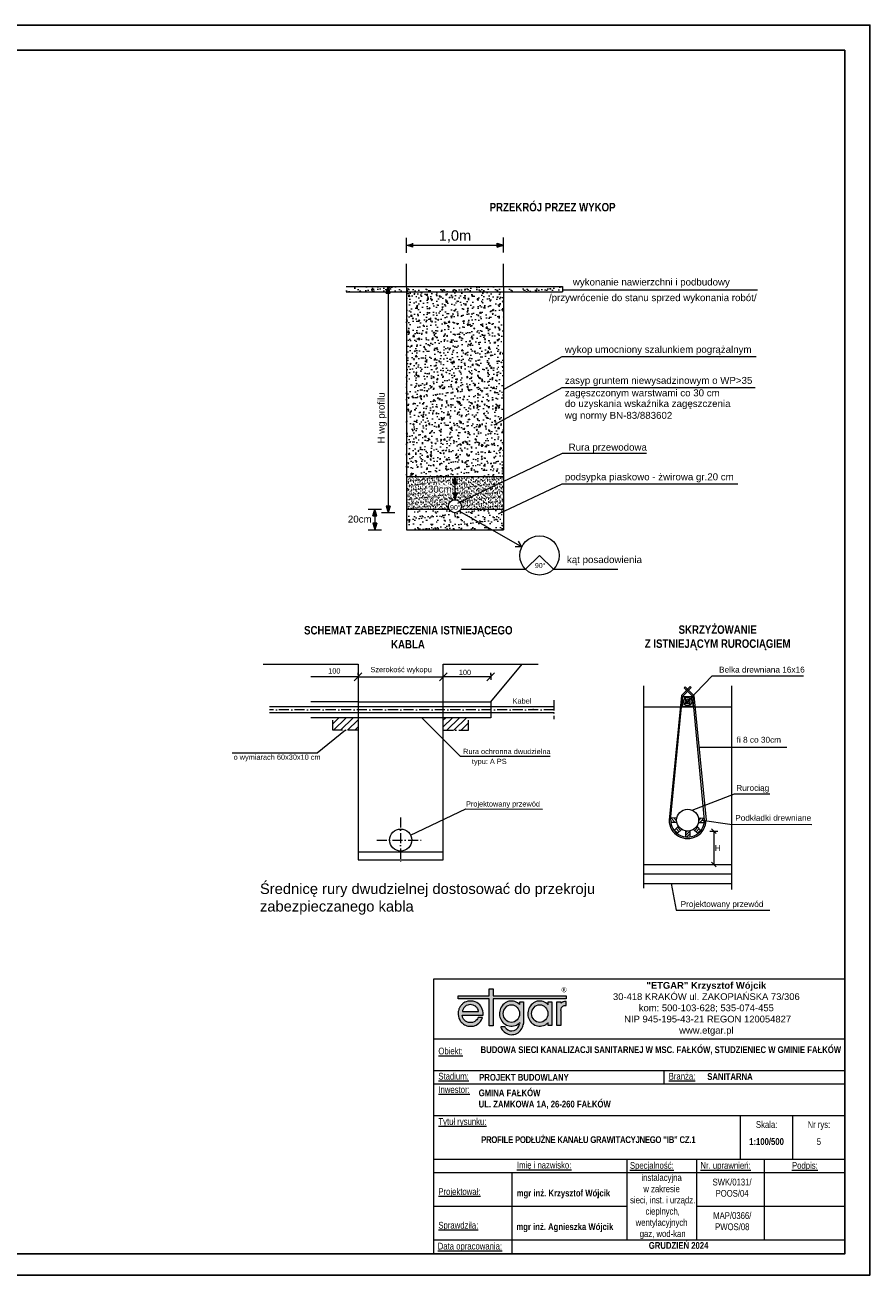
# Model space of a CAD drawing. Header units: metres. Extents: x -25 to 2175, y -3394 to -342.
# Tile 24 of 52: x 1975 to 2175, y -2411 to -2114. Entities that reach past the tile are written whole.
import ezdxf

# ---------------------------------------------------------------- set-up
doc = ezdxf.new("R2010")
doc.units = ezdxf.units.M
doc.header["$LTSCALE"] = 0.2
doc.linetypes.add('ACAD_ISO10W100', pattern=[18, 12, -3, 0, -3])
doc.layers.get('0').update_dxf_attribs({"color": 8, "linetype": 'CONTINUOUS'})
doc.layers.add('_00_Formatka', color=7, linetype='CONTINUOUS', lineweight=20)
for name, color, linetype in [('CIENKA', 1, 'CONTINUOUS'), ('GRUBA', 1, 'CONTINUOUS'), ('linia pomocnicze', 255, 'CONTINUOUS'), ('Linie_tabeli', 7, 'CONTINUOUS'), ('oś', 7, 'CONTINUOUS'), ('SZRAF', 9, 'CONTINUOUS'), ('warstwa_nr_0', 8, 'CONTINUOUS'), ('WYMIAR', 4, 'CONTINUOUS')]:
    doc.layers.add(name, color=color, linetype=linetype)
doc.styles.add('Arial', font='arial.ttf')
doc.styles.add('Arial Narrow', font='ARIALN.TTF', dxfattribs={"height": 3.5})
doc.styles.add('OPISOWY', font='txt.shx')
doc.styles.get("Standard").update_dxf_attribs({"font": 'simplex.shx'})
doc.styles.add('TABELA', font='romans.shx', dxfattribs={"height": 2})
pattern_1 = [(45, (1911.9227, -2429.8244), (-0.841899, 0.841899), [])]

# ---------------------------------------------------------------- blocks, each defined once
blk = doc.blocks.new('_Oblique')
at = {"color": 0, "lineweight": -2}
blk.add_line((-0.5, -0.5), (0.5, 0.5), dxfattribs=at)
blk = doc.blocks.new('A$C24AC0CAE')
for color, points in [(3, [(25.67, 9.23), (8.35, 9.23), (8.35, 10.93), (7.36, 10.93), (7.36, 9.23), (0, 9.23), (0, 8.48), (7.36, 8.48), (7.36, 2.1), (8.35, 2.1), (8.35, 8.48), (25.67, 8.48)]), (256, [(25.37, 6.95), (25.67, 6.95), (25.67, 7.92), (25.25, 7.92), (25.03, 7.84), (24.89, 7.78), (24.78, 7.71), (24.68, 7.65), (24.6, 7.6), (24.52, 7.53), (24.45, 7.47), (24.39, 7.47), (24.39, 7.84), (23.5, 7.84), (23.5, 2.15), (24.39, 2.15), (24.39, 5.74), (24.47, 6.12), (24.61, 6.45), (24.73, 6.64), (24.82, 6.71), (24.92, 6.78), (25.06, 6.84), (25.24, 6.91)])]:
    blk.add_hatch(color=color).paths.add_polyline_path(points)
h = blk.add_hatch(color=256)
h.paths.add_polyline_path([(4.95, 2.74), (5.13, 2.92), (5.32, 3.17), (5.56, 3.54), (5.71, 3.84), (5.78, 4.06), (4.79, 4.06), (4.63, 3.8), (4.45, 3.55), (4.26, 3.37), (4.01, 3.17), (3.83, 3.06), (3.45, 2.93), (3.05, 2.88), (2.5, 2.93), (2.27, 3), (1.96, 3.12), (1.78, 3.24), (1.52, 3.48), (1.34, 3.68), (1.22, 3.87), (1.17, 3.99), (1.1, 4.18), (1.04, 4.43), (1.01, 4.65), (5.96, 4.65), (5.95, 5.18), (5.87, 5.64), (5.75, 6.08), (5.57, 6.46), (5.4, 6.75), (5.17, 7.07), (4.8, 7.43), (4.48, 7.64), (4.09, 7.83), (3.87, 7.9), (3.58, 7.97), (3.09, 8), (2.75, 8), (2.3, 7.95), (1.94, 7.84), (1.64, 7.71), (1.4, 7.59), (1.22, 7.46), (1.09, 7.34), (0.97, 7.21), (0.84, 7.09), (0.73, 6.97), (0.66, 6.89), (0.53, 6.72), (0.41, 6.54), (0.34, 6.41), (0.27, 6.25), (0.22, 6.15), (0.17, 5.98), (0.09, 5.7), (0.06, 5.51), (0.03, 5.2), (0.02, 4.85), (0.09, 4.36), (0.18, 3.99), (0.28, 3.73), (0.4, 3.52), (0.53, 3.3), (0.66, 3.14), (0.78, 2.99), (0.97, 2.79), (1.28, 2.53), (1.53, 2.36), (1.81, 2.23), (2.07, 2.12), (2.31, 2.05), (2.69, 1.99), (3, 1.99), (3.3, 1.99), (3.67, 2.05), (3.89, 2.11), (4.05, 2.18), (4.32, 2.3), (4.63, 2.49)])
h.paths.add_polyline_path([(1.06, 5.48), (1.1, 5.75), (1.16, 5.93), (1.28, 6.22), (1.41, 6.4), (1.53, 6.53), (1.65, 6.65), (1.78, 6.77), (1.96, 6.9), (2.3, 7.02), (2.58, 7.09), (2.92, 7.14), (3.24, 7.09), (3.57, 7.03), (3.74, 6.96), (3.93, 6.89), (4.13, 6.76), (4.25, 6.65), (4.38, 6.54), (4.51, 6.4), (4.63, 6.19), (4.75, 5.95), (4.81, 5.78), (4.87, 5.63), (4.88, 5.48)], flags=16)
h = blk.add_hatch(color=256)
edge = h.paths.add_edge_path()
edge.add_line((15.56, 7.84), (14.67, 7.84))
edge.add_line((14.67, 7.84), (14.67, 7.15))
edge.add_spline(control_points=[(14.67, 7.15), (14.6, 7.22), (14.52, 7.29), (14.08, 7.66), (13.64, 7.87), (13.02, 7.99), (12.85, 8), (12.69, 8), (12.4, 8), (12.12, 7.96), (11.41, 7.73), (11, 7.46), (10.35, 6.78), (10.11, 6.36), (9.84, 5.45), (9.81, 4.96), (9.97, 4.03), (10.15, 3.58), (10.7, 2.81), (11.07, 2.5), (11.91, 2.08), (12.39, 1.99), (13.33, 2.05), (13.79, 2.2), (14.36, 2.58), (14.52, 2.71), (14.67, 2.87)], knot_values=[5.520049, 5.520049, 5.520049, 5.520049, 5.626987, 5.626987, 6.112202, 6.112202, 6.283185, 6.283185, 6.283185, 6.572803, 6.572803, 7.058019, 7.058019, 7.543234, 7.543234, 8.028449, 8.028449, 8.513665, 8.513665, 8.99888, 8.99888, 9.484095, 9.484095, 9.969311, 9.969311, 10.188021, 10.188021, 10.188021, 10.188021], degree=3, periodic=0)
edge.add_line((14.68, 2.87), (14.63, 2.59))
edge.add_ellipse((12.73, 2.97), major_axis=(0, 2.09), ratio=0.923674, start_angle=136.5689, end_angle=259.5379, ccw=False)
edge.add_line((11.41, 1.46), (11.27, 1.63))
edge.add_line((11.27, 1.63), (11.2, 1.79))
edge.add_line((11.2, 1.79), (11.17, 1.87))
edge.add_line((11.17, 1.87), (10.15, 1.87))
edge.add_line((10.15, 1.87), (10.2, 1.67))
edge.add_spline(control_points=[(10.2, 1.67), (10.29, 1.49), (10.39, 1.32), (10.78, 0.78), (11.15, 0.47), (11.99, 0.06), (12.47, -0.03), (13.4, 0.04), (13.86, 0.2), (14.64, 0.73), (14.96, 1.09), (15.32, 1.77), (15.42, 2.05), (15.48, 2.35)], knot_values=[2.033718, 2.033718, 2.033718, 2.033718, 2.238106, 2.238106, 2.725025, 2.725025, 3.211944, 3.211944, 3.698864, 3.698864, 4.185783, 4.185783, 4.49503, 4.49503, 4.49503, 4.49503], degree=3, periodic=0)
edge.add_line((15.48, 2.35), (15.56, 2.85))
edge.add_line((15.56, 2.85), (15.56, 7.84))
edge = h.paths.add_edge_path(flags=16)
edge.add_ellipse((12.69, 5.01), major_axis=(0, 2.09), ratio=0.923674, start_angle=0, end_angle=360)
h = blk.add_hatch(color=256)
edge = h.paths.add_edge_path()
edge.add_line((22.3, 7.84), (21.41, 7.84))
edge.add_line((21.41, 7.84), (21.41, 7.13))
edge.add_spline(control_points=[(21.41, 7.13), (21.33, 7.21), (21.25, 7.29), (20.81, 7.66), (20.37, 7.87), (19.74, 7.99), (19.58, 8), (19.41, 8)], knot_values=[5.512455, 5.512455, 5.512455, 5.512455, 5.626987, 5.626987, 6.112202, 6.112202, 6.283185, 6.283185, 6.283185, 6.283185], degree=3, periodic=0)
edge.add_spline(control_points=[(19.41, 8), (19.13, 8), (18.85, 7.96), (18.13, 7.73), (17.72, 7.46), (17.08, 6.78), (16.84, 6.36), (16.57, 5.45), (16.54, 4.96), (16.69, 4.03), (16.87, 3.58), (17.42, 2.81), (17.79, 2.5), (18.64, 2.08), (19.11, 1.99), (20.05, 2.05), (20.51, 2.2), (21.09, 2.58), (21.26, 2.72), (21.41, 2.88)], knot_values=[6.283185, 6.283185, 6.283185, 6.283185, 6.572803, 6.572803, 7.058019, 7.058019, 7.543234, 7.543234, 8.028449, 8.028449, 8.513665, 8.513665, 8.99888, 8.99888, 9.484095, 9.484095, 9.969311, 9.969311, 10.195609, 10.195609, 10.195609, 10.195609], degree=3, periodic=0)
edge.add_line((21.41, 2.88), (21.41, 2.15))
edge.add_line((21.41, 2.15), (22.3, 2.15))
edge.add_line((22.3, 2.15), (22.3, 7.84))
edge = h.paths.add_edge_path(flags=16)
edge.add_ellipse((19.41, 5.01), major_axis=(0, 2.09), ratio=0.923674, start_angle=0, end_angle=360)
at = {"color": 3}
for points in [[(7.36, 8.48), (0, 8.48), (0, 9.23), (7.36, 9.23)], [(7.36, 9.23), (7.36, 10.93), (8.35, 10.93), (8.35, 9.23)], [(8.35, 9.23), (25.67, 9.23), (25.67, 8.48), (8.35, 8.48)], [(8.35, 8.48), (8.35, 2.1), (7.36, 2.1), (7.36, 8.48)]]:
    blk.add_lwpolyline(points, dxfattribs=at)
for points in [[(1.01, 4.65), (5.96, 4.65), (5.95, 5.18), (5.87, 5.64), (5.75, 6.08), (5.57, 6.46), (5.4, 6.75), (5.17, 7.07), (4.8, 7.43), (4.48, 7.64), (4.09, 7.83), (3.87, 7.9), (3.58, 7.97), (3.09, 8), (2.75, 8), (2.3, 7.95), (1.94, 7.84), (1.64, 7.71), (1.4, 7.59), (1.22, 7.46), (1.09, 7.34), (0.97, 7.21), (0.84, 7.09), (0.73, 6.97), (0.66, 6.89), (0.53, 6.72), (0.41, 6.54), (0.34, 6.41), (0.27, 6.25), (0.22, 6.15), (0.17, 5.98), (0.09, 5.7), (0.06, 5.51), (0.03, 5.2), (0.02, 4.85), (0.09, 4.36), (0.18, 3.99), (0.28, 3.73), (0.4, 3.52), (0.53, 3.3), (0.66, 3.14), (0.78, 2.99), (0.97, 2.79), (1.28, 2.53), (1.53, 2.36), (1.81, 2.23), (2.07, 2.12), (2.31, 2.05), (2.69, 1.99), (3, 1.99), (3.3, 1.99), (3.67, 2.05), (3.89, 2.11), (4.05, 2.18), (4.32, 2.3), (4.63, 2.49), (4.95, 2.74), (5.13, 2.92), (5.32, 3.17), (5.56, 3.54), (5.71, 3.84), (5.78, 4.06), (4.79, 4.06), (4.63, 3.8), (4.45, 3.55), (4.26, 3.37), (4.01, 3.17), (3.83, 3.06), (3.45, 2.93), (3.05, 2.88), (2.5, 2.93), (2.27, 3), (1.96, 3.12), (1.78, 3.24), (1.52, 3.48), (1.34, 3.68), (1.22, 3.87), (1.17, 3.99), (1.1, 4.18), (1.04, 4.43)], [(1.06, 5.48), (4.88, 5.48), (4.87, 5.63), (4.81, 5.78), (4.75, 5.95), (4.63, 6.19), (4.51, 6.4), (4.38, 6.54), (4.25, 6.65), (4.13, 6.76), (3.93, 6.89), (3.74, 6.96), (3.57, 7.03), (3.24, 7.09), (2.92, 7.14), (2.58, 7.09), (2.3, 7.02), (1.96, 6.9), (1.78, 6.77), (1.65, 6.65), (1.53, 6.53), (1.41, 6.4), (1.28, 6.22), (1.16, 5.93), (1.1, 5.75)]]:
    blk.add_lwpolyline(points, close=True)
for points in [[(14.67, 7.15), (14.67, 7.84), (15.56, 7.84), (15.56, 2.85)], [(21.41, 7.13), (21.41, 7.84), (22.3, 7.84), (22.3, 2.15), (21.41, 2.15), (21.41, 2.88)], [(24.39, 5.74), (24.39, 2.15), (23.5, 2.15), (23.5, 7.84), (24.39, 7.84), (24.39, 7.47)], [(24.39, 5.74), (24.47, 6.12), (24.61, 6.45), (24.73, 6.64), (24.82, 6.71), (24.92, 6.78), (25.06, 6.84), (25.24, 6.91), (25.37, 6.95), (25.67, 6.95), (25.67, 7.92), (25.25, 7.92), (25.03, 7.84), (24.89, 7.78), (24.78, 7.71), (24.68, 7.65), (24.6, 7.6), (24.52, 7.53), (24.45, 7.47), (24.39, 7.47)], [(11.41, 1.46), (11.27, 1.63), (11.2, 1.79), (11.17, 1.87), (10.15, 1.87), (10.2, 1.67)], [(14.67, 2.85), (14.63, 2.59)], [(14.67, 2.85), (14.67, 2.87)], [(15.56, 2.85), (15.48, 2.35)]]:
    blk.add_lwpolyline(points)
for centre in [(12.69, 5.01), (19.41, 5.01)]:
    blk.add_ellipse(centre, major_axis=(0, 2.09), ratio=0.923674)
blk.add_ellipse((12.73, 2.97), major_axis=(0, 2.09), ratio=0.923674, start_param=2.383576, end_param=4.529791)
for points, knots in [([(14.67, 7.15), (14.6, 7.22), (14.52, 7.29), (14.08, 7.66), (13.64, 7.87), (13.02, 7.99), (12.85, 8), (12.69, 8), (12.4, 8), (12.12, 7.96), (11.41, 7.73), (11, 7.46), (10.35, 6.78), (10.11, 6.36), (9.84, 5.45), (9.81, 4.96), (9.97, 4.03), (10.15, 3.58), (10.7, 2.81), (11.07, 2.5), (11.91, 2.08), (12.39, 1.99), (13.33, 2.05), (13.79, 2.2), (14.36, 2.58), (14.52, 2.71), (14.67, 2.87)], [5.520049, 5.520049, 5.520049, 5.520049, 5.626987, 5.626987, 6.112202, 6.112202, 6.283185, 6.283185, 6.283185, 6.572803, 6.572803, 7.058019, 7.058019, 7.543234, 7.543234, 8.028449, 8.028449, 8.513665, 8.513665, 8.99888, 8.99888, 9.484095, 9.484095, 9.969311, 9.969311, 10.188021, 10.188021, 10.188021, 10.188021]), ([(21.41, 7.13), (21.33, 7.21), (21.25, 7.29), (20.81, 7.66), (20.37, 7.87), (19.74, 7.99), (19.58, 8), (19.41, 8), (19.13, 8), (18.85, 7.96), (18.13, 7.73), (17.72, 7.46), (17.08, 6.78), (16.84, 6.36), (16.57, 5.45), (16.54, 4.96), (16.69, 4.03), (16.87, 3.58), (17.42, 2.81), (17.79, 2.5), (18.64, 2.08), (19.11, 1.99), (20.05, 2.05), (20.51, 2.2), (21.09, 2.58), (21.26, 2.72), (21.41, 2.88)], [5.512455, 5.512455, 5.512455, 5.512455, 5.626987, 5.626987, 6.112202, 6.112202, 6.283185, 6.283185, 6.283185, 6.572803, 6.572803, 7.058019, 7.058019, 7.543234, 7.543234, 8.028449, 8.028449, 8.513665, 8.513665, 8.99888, 8.99888, 9.484095, 9.484095, 9.969311, 9.969311, 10.195609, 10.195609, 10.195609, 10.195609]), ([(10.2, 1.67), (10.29, 1.49), (10.39, 1.32), (10.78, 0.78), (11.15, 0.47), (11.99, 0.06), (12.47, -0.03), (13.4, 0.04), (13.86, 0.2), (14.64, 0.73), (14.96, 1.09), (15.36, 1.85), (15.48, 2.23), (15.53, 2.63)], [2.033718, 2.033718, 2.033718, 2.033718, 2.238106, 2.238106, 2.725025, 2.725025, 3.211944, 3.211944, 3.698864, 3.698864, 4.185783, 4.185783, 4.593309, 4.593309, 4.593309, 4.593309])]:
    blk.add_open_spline(points, degree=3, knots=knots)

msp = doc.modelspace()

# ---------------------------------------------------------------- hatches: boundary and pattern name
at = {"lineweight": 18}
h = msp.add_hatch(dxfattribs=at)
h.set_pattern_fill('AR-CONC', color=0, scale=0.0165, style=0)
h.set_pattern_definition([(50, (2321.1418, -2979.196), (3.006047, -0.262995), [0.314325, -3.457575]), (355, (2321.1418, -2979.196), (-0.581507, 3.152435), [0.25146, -2.76606]), (100.451, (2321.3923, -2979.2178), (2.424551, 2.889425), [0.267135, -2.938485]), (46.1842, (2321.142, -2978.3577), (4.472804, -0.693698), [0.471487, -5.186362]), (96.6356, (2321.5146, -2978.4155), (3.91717, 4.082522), [0.400702, -4.407727]), (351.184, (2321.142, -2978.3577), (3.917176, 4.082514), [0.37719, -4.14909]), (21, (2321.561, -2978.5672), (2.5016455, -1.687381), [0.314325, -3.457575]), (326, (2321.561, -2978.5672), (1.019733, 3.039101), [0.25146, -2.76606]), (71.4514, (2321.7694, -2978.7078), (3.521372, 1.351727), [0.267135, -2.938485]), (37.5, (2321.1418, -2979.1959), (0.050962, 1.3951581), [0, -2.732532, 0, -2.80797, 0, -2.7765375]), (7.5, (2321.1418, -2979.1959), (1.1025244, 1.6529795), [0, -1.600962, 0, -2.669667, 0, -1.0582275]), (327.5, (2320.2072, -2979.1959), (2.2372448, -0.0945243), [0, -1.04775, 0, -3.26898, 0, -4.337685]), (317.5, (2319.7881, -2979.1959), (2.4441315, 0.419537), [0, -1.362075, 0, -2.170938, 0, -3.080385])])
h.paths.add_polyline_path([(2088.29, -2177.89), (2065.19, -2177.89), (2065.19, -2221.8), (2088.29, -2221.8)])
at = {"layer": 'CIENKA', "lineweight": 18}
for points in [[(2066.76, -2167.26), (2066.76, -2166.33), (2065.19, -2166.8)], [(2088.29, -2166.8), (2086.73, -2166.33), (2086.73, -2167.26)], [(2060.4, -2178.22), (2061.33, -2178.22), (2060.86, -2176.66)], [(2076.28, -2223.36), (2077.21, -2223.36), (2076.74, -2221.8)], [(2077.21, -2225.72), (2076.28, -2225.72), (2076.74, -2227.29)], [(2057.26, -2231.13), (2058.2, -2231.13), (2057.73, -2229.57)], [(2061.33, -2228.8), (2060.4, -2228.8), (2060.86, -2230.36)], [(2058.2, -2232.84), (2057.26, -2232.84), (2057.73, -2234.41)]]:
    msp.add_hatch(color=0, dxfattribs=at).paths.add_polyline_path(points)
h = msp.add_hatch(dxfattribs=at)
h.set_pattern_fill('AR-SAND', color=0, scale=0.04125, style=0)
h.set_pattern_definition([(37.5, (10931.226, 12907.461), (-0.06600129, 2.0188296), [0, -1.59258, 0, -1.781175, 0, -1.70259375]), (7.5, (10931.226, 12907.461), (1.85428354, 2.95690354), [0, -0.859155, 0, -1.4354175, 0, -0.55006875]), (327.5, (10929.9373, 12907.461), (3.26284353, 0.00592839), [0, -0.523875, 0, -1.88595, 0, -2.4622125]), (317.5, (10929.9373, 12907.461), (3.14967037, 0.91958346), [0, -0.2619375, 0, -1.236345, 0, -1.4144625])])
h.paths.add_polyline_path([(2065.19, -2177.89), (2065.19, -2176.66), (2050.87, -2176.66), (2050.87, -2177.89)])
h.paths.add_polyline_path([(2088.29, -2177.89), (2088.29, -2176.66), (2065.19, -2176.66), (2065.19, -2177.89)])
h = msp.add_hatch(dxfattribs=at)
h.set_pattern_fill('AR-SAND', color=0, scale=0.04125, style=0)
h.set_pattern_definition([(37.5, (10888.7986, 12907.461), (-0.06600129, 2.0188296), [0, -1.59258, 0, -1.781175, 0, -1.70259375]), (7.5, (10888.7986, 12907.461), (1.85428354, 2.95690354), [0, -0.859155, 0, -1.4354175, 0, -0.55006875]), (327.5, (10887.5099, 12907.461), (3.26284353, 0.00592839), [0, -0.523875, 0, -1.88595, 0, -2.4622125]), (317.5, (10887.51, 12907.461), (3.14967037, 0.91958346), [0, -0.2619375, 0, -1.236345, 0, -1.4144625])])
h.paths.add_polyline_path([(2088.29, -2176.66), (2088.29, -2177.89), (2102.29, -2177.89), (2102.29, -2176.66)])
at = {"layer": 'oś', "linetype": 'ACAD_ISO10W100', "lineweight": 18}
h = msp.add_hatch(dxfattribs=at)
h.set_pattern_fill('ANSI31', color=256, scale=0.375, style=0)
h.set_pattern_definition(pattern_1)
h.paths.add_polyline_path([(2053.72, -2282.08), (2053.72, -2279.08), (2047.72, -2279.08), (2047.72, -2282.08)])
h = msp.add_hatch(dxfattribs=at)
h.set_pattern_fill('ANSI31', color=256, scale=0.375, style=0)
h.set_pattern_definition(pattern_1)
h.paths.add_polyline_path([(2079.97, -2279.08), (2073.97, -2279.08), (2073.97, -2282.08), (2079.97, -2282.08)])
at = {"layer": 'SZRAF', "lineweight": 18}
h = msp.add_hatch(dxfattribs=at)
h.set_pattern_fill('AR-SAND', color=0, scale=0.0165, style=0)
h.set_pattern_definition([(37.5, (2321.1418, -2979.1959), (-0.0264005, 0.80753184), [0, -0.637032, 0, -0.71247, 0, -0.6810375]), (7.5, (2321.1418, -2979.1959), (0.7417134, 1.1827614), [0, -0.343662, 0, -0.574167, 0, -0.2200275]), (327.5, (2320.6263, -2979.1959), (1.3051374, 0.00237135), [0, -0.20955, 0, -0.75438, 0, -0.984885]), (317.5, (2320.6263, -2979.1959), (1.2598681, 0.3678334), [0, -0.104775, 0, -0.494538, 0, -0.565785])])
h.paths.add_polyline_path([(2088.29, -2221.8), (2076.74, -2221.8), (2077.21, -2223.36), (2076.74, -2223.36), (2076.74, -2225.72), (2077.21, -2225.72), (2076.74, -2227.29, -0.414214), (2078.3, -2228.84, -0.12263), (2078.12, -2229.57), (2088.29, -2229.57)])
h.paths.add_polyline_path([(2076.74, -2223.36), (2076.28, -2223.36), (2076.74, -2221.8), (2075.17, -2221.8), (2065.19, -2221.8), (2065.19, -2229.57), (2075.37, -2229.57, -0.12263), (2075.19, -2228.84, -0.414214), (2076.74, -2227.29), (2076.28, -2225.72), (2076.74, -2225.72)])
h.paths.add_polyline_path([(2069.91, -2226.01), (2075.76, -2226.01), (2075.76, -2223.54), (2069.91, -2223.54)], flags=24)
h = msp.add_hatch(dxfattribs=at)
h.set_pattern_fill('AR-SAND', color=0, scale=0.04125, style=0)
h.set_pattern_definition([(37.5, (10935.9715, 12890.2816), (-0.06600129, 2.0188296), [0, -1.59258, 0, -1.781175, 0, -1.70259375]), (7.5, (10935.9715, 12890.2816), (1.85428354, 2.95690354), [0, -0.859155, 0, -1.4354175, 0, -0.55006875]), (327.5, (10934.6828, 12890.2816), (3.26284353, 0.00592839), [0, -0.523875, 0, -1.88595, 0, -2.4622125]), (317.5, (10934.6828, 12890.2816), (3.14967037, 0.91958346), [0, -0.2619375, 0, -1.236345, 0, -1.4144625])])
h.paths.add_polyline_path([(2078.12, -2229.57, -0.601276), (2075.37, -2229.57), (2065.19, -2229.57), (2065.19, -2234.41), (2088.29, -2234.41), (2088.29, -2229.57)])

# ---------------------------------------------------------------- linework, layer by layer
at = {"lineweight": 18}
for p, q in [((2077.79, -2229.99), (2092.62, -2238.5)), ((2092.62, -2238.5), (2091.03, -2238.49)), ((2092.62, -2238.5), (2091.81, -2237.13)), ((2096.82, -2240.53), (2093.52, -2243.83)), ((2096.82, -2240.53), (2100.12, -2243.83)), ((2053.72, -2268.92), (2053.72, -2268.45)), ((2073.97, -2266.33), (2096.47, -2266.33)), ((2073.97, -2268.92), (2073.97, -2268.45)), ((2073.97, -2268.92), (2073.97, -2268.45)), ((2085.22, -2275.33), (2092.72, -2266.33)), ((2085.22, -2268.92), (2085.22, -2268.45)), ((2085.22, -2268.7), (2085.22, -2270.07)), ((2053.72, -2269.39), (2042.47, -2269.39)), ((2053.72, -2269.39), (2073.97, -2269.39)), ((2085.22, -2269.39), (2073.97, -2269.39)), ((2121.48, -2271.55), (2121.48, -2319.57)), ((2142.48, -2319.93), (2142.48, -2271.55)), ((2032.72, -2276.45), (2100.22, -2276.45)), ((2100.22, -2277.95), (2032.72, -2277.95)), ((2053.72, -2275.33), (2042.47, -2275.33)), ((2053.72, -2275.33), (2073.97, -2275.33)), ((2073.97, -2275.33), (2085.22, -2275.33)), ((2085.22, -2275.33), (2085.22, -2279.08)), ((2121.48, -2276.48), (2142.48, -2276.48)), ((2085.22, -2279.08), (2042.47, -2279.08)), ((2127.98, -2303.65), (2128.29, -2303.96)), ((2129.43, -2302.92), (2128, -2302.91)), ((2128, -2302.91), (2129.06, -2303.96)), ((2129.43, -2303.97), (2128, -2303.96)), ((2128.72, -2302.91), (2129.35, -2303.55)), ((2134.52, -2302.92), (2135.95, -2302.91)), ((2134.52, -2303.97), (2135.95, -2303.96)), ((2135.24, -2302.91), (2134.6, -2303.55)), ((2135.95, -2302.91), (2134.89, -2303.96)), ((2135.97, -2303.65), (2135.66, -2303.96)), ((2129.8, -2304.87), (2128.8, -2305.87)), ((2128.89, -2305.78), (2129.63, -2306.52)), ((2129.23, -2305.44), (2129.97, -2306.19)), ((2130.54, -2305.61), (2129.53, -2306.63)), ((2129.55, -2305.12), (2130.29, -2305.86)), ((2131.45, -2305.97), (2131.45, -2307.41)), ((2131.45, -2305.97), (2131.45, -2307.41)), ((2132.5, -2306.01), (2131.45, -2307.07)), ((2131.85, -2306.05), (2131.45, -2306.45)), ((2132.5, -2306.66), (2131.71, -2307.45)), ((2132.5, -2305.97), (2132.5, -2307.41)), ((2132.5, -2305.97), (2132.5, -2307.41)), ((2133.41, -2305.61), (2134.42, -2306.63)), ((2134.4, -2305.12), (2133.66, -2305.86)), ((2134.72, -2305.44), (2133.98, -2306.19)), ((2134.15, -2304.87), (2135.15, -2305.87)), ((2135.06, -2305.78), (2134.32, -2306.52)), ((2137.27, -2306.06), (2139.12, -2306.06)), ((2137.65, -2305.52), (2138.73, -2306.61)), ((2138.2, -2306.06), (2138.2, -2313.93)), ((2053.72, -2310.95), (2073.97, -2310.95)), ((2137.66, -2313.4), (2138.75, -2314.48)), ((2121.48, -2313.93), (2142.48, -2313.93)), ((2121.48, -2316.21), (2142.48, -2316.21)), ((2121.48, -2318.48), (2142.48, -2318.48))]:
    msp.add_line(p, q, dxfattribs=at)
at = {"linetype": 'ACAD_ISO10W100', "lineweight": 18}
for p, q in [((2047.72, -2282.08), (2047.72, -2279.08)), ((2079.97, -2282.08), (2079.97, -2279.08)), ((2053.72, -2282.08), (2047.72, -2282.08)), ((2073.97, -2282.08), (2079.97, -2282.08))]:
    msp.add_line(p, q, dxfattribs=at)
at = {"lineweight": 18}
for points in [[(2031.22, -2266.33), (2053.72, -2266.33), (2053.72, -2312.83), (2073.97, -2312.83), (2073.97, -2266.33)], [(2127.95, -2303.43), (2130.75, -2274.03), (2132.84, -2271.94), (2132.59, -2271.69), (2130.5, -2273.78), (2127.6, -2303.43)], [(2136, -2303.43), (2133.2, -2274.03), (2131.18, -2272.01), (2131.43, -2271.76), (2133.45, -2273.78), (2136.35, -2303.43)], [(2131.98, -2275.26), (2137.81, -2269.14), (2159.53, -2269.15)], [(2133.2, -2276.48), (2130.75, -2276.48), (2130.75, -2274.03), (2133.2, -2274.03), (2133.2, -2276.48)], [(2068.83, -2279.08), (2078, -2288.25), (2099.36, -2288.22)], [(2050.72, -2282.08), (2050.72, -2282.08), (2044.05, -2287.53), (2023.85, -2287.51)], [(2134.65, -2286.1), (2155.52, -2286.1)], [(2133.04, -2301.03), (2143.14, -2297.16), (2151.48, -2297.16)], [(2066.21, -2307.03), (2079.32, -2300.76), (2097.52, -2300.78)], [(2135.42, -2303.44), (2142.04, -2304.38), (2161.45, -2304.43)], [(2128.08, -2318.48), (2129.25, -2324.78), (2151.47, -2324.78)]]:
    msp.add_lwpolyline(points, dxfattribs=at)
for centre, radius in [((2131.98, -2275.26), 0.997), ((2131.98, -2275.26), 0.541), ((2131.98, -2275.26), 0.207), ((2131.98, -2303.43), 2.62), ((2063.84, -2308.16), 2.62)]:
    msp.add_circle(centre, radius, dxfattribs=at)
for major_axis in [(-4.38, 0), (-4.02, 0)]:
    msp.add_ellipse((2131.98, -2303.43), major_axis=major_axis, ratio=1, start_param=0, end_param=3.141593, dxfattribs=at)
for points in [[(2131.82, -2275.13), (2131.59, -2275.06), (2131.48, -2274.76), (2131.48, -2274.48), (2131.11, -2274.37)], [(2132.88, -2274.4), (2132.81, -2274.62), (2132.51, -2274.73), (2132.23, -2274.73), (2132.12, -2275.1)], [(2131.85, -2275.41), (2131.78, -2275.63), (2131.48, -2275.74), (2131.19, -2275.74), (2131.08, -2276.11)], [(2132.85, -2276.14), (2132.62, -2276.07), (2132.52, -2275.77), (2132.52, -2275.48), (2132.14, -2275.37)]]:
    msp.add_spline(points, degree=3, dxfattribs=at)
at = {"layer": '_00_Formatka', "color": 0}
for p, q in [((2169.4, -2341.21), (2071.64, -2341.21)), ((2071.64, -2341.21), (2071.64, -2406.21)), ((2071.64, -2355.42), (2169.4, -2355.42)), ((2071.64, -2355.42), (2071.64, -2362.92)), ((2071.64, -2362.92), (2071.64, -2369.29)), ((2071.64, -2362.92), (2169.4, -2362.92)), ((2126.34, -2363), (2126.34, -2366.11)), ((2071.64, -2366.11), (2071.64, -2373.62)), ((2071.64, -2366.11), (2169.4, -2366.11)), ((2071.64, -2373.62), (2169.4, -2373.62)), ((2144.54, -2383.97), (2144.54, -2373.62)), ((2156.9, -2373.62), (2156.9, -2383.97)), ((2071.64, -2383.97), (2169.4, -2383.97)), ((2117.52, -2383.97), (2117.52, -2387.16)), ((2126.34, -2383.97), (2148.63, -2383.97)), ((2131.04, -2383.97), (2169.4, -2383.97)), ((2134.11, -2383.97), (2134.11, -2387.16)), ((2150.15, -2383.97), (2150.15, -2403.16)), ((2071.64, -2387.16), (2134.11, -2387.16)), ((2071.64, -2387.16), (2169.4, -2387.16)), ((2090.27, -2387.16), (2090.27, -2406.21)), ((2117.52, -2387.16), (2117.52, -2403.16)), ((2134.11, -2387.16), (2169.4, -2387.16)), ((2134.11, -2387.16), (2134.11, -2403.16)), ((2071.64, -2395.16), (2117.52, -2395.16)), ((2071.64, -2403.16), (2169.4, -2403.16))]:
    msp.add_line(p, q, dxfattribs=at)
at = {"layer": '_00_Formatka', "color": 0, "ltscale": 3000}
for points in [[(2134.11, -2395.16), (2169.4, -2395.16)], [(2134.11, -2397.66), (2134.11, -2397.66)], [(2117.52, -2401.38), (2117.52, -2401.38)], [(2150.15, -2403.16), (2150.15, -2403.16)]]:
    msp.add_lwpolyline(points, dxfattribs=at)
at = {"layer": 'CIENKA', "color": 0, "lineweight": 18}
for p, q in [((2066.76, -2167.26), (2065.19, -2166.8)), ((2066.76, -2167.26), (2066.76, -2166.33)), ((2086.73, -2166.33), (2088.29, -2166.8)), ((2086.73, -2167.26), (2086.73, -2166.33)), ((2086.73, -2167.26), (2088.29, -2166.8)), ((2065.19, -2176.66), (2065.19, -2171.21)), ((2088.29, -2176.66), (2088.29, -2171.21)), ((2060.4, -2178.22), (2060.86, -2176.66)), ((2061.33, -2178.22), (2060.86, -2176.66)), ((2060.4, -2178.22), (2061.33, -2178.22)), ((2065.19, -2221.8), (2088.29, -2221.8)), ((2076.28, -2223.36), (2076.74, -2221.8)), ((2076.28, -2223.36), (2077.21, -2223.36)), ((2077.21, -2223.36), (2076.74, -2221.8)), ((2076.28, -2225.72), (2076.74, -2227.29)), ((2077.21, -2225.72), (2076.28, -2225.72)), ((2077.21, -2225.72), (2076.74, -2227.29)), ((2057.26, -2231.13), (2057.73, -2229.57)), ((2058.2, -2231.13), (2057.73, -2229.57)), ((2060.4, -2228.8), (2060.86, -2230.36)), ((2061.33, -2228.8), (2060.4, -2228.8)), ((2061.33, -2228.8), (2060.86, -2230.36)), ((2065.19, -2229.57), (2075.37, -2229.57)), ((2078.12, -2229.57), (2088.29, -2229.57)), ((2057.26, -2231.13), (2058.2, -2231.13)), ((2057.26, -2232.84), (2057.73, -2234.41)), ((2058.2, -2232.84), (2057.26, -2232.84)), ((2058.2, -2232.84), (2057.73, -2234.41)), ((2078.26, -2243.83), (2093.52, -2243.83)), ((2100.12, -2243.83), (2115.38, -2243.83))]:
    msp.add_line(p, q, dxfattribs=at)
for centre, radius in [((2076.74, -2228.84), 1.55), ((2096.82, -2240.53), 4.66)]:
    msp.add_circle(centre, radius, dxfattribs=at)
at = {"layer": 'GRUBA', "color": 0, "lineweight": 18}
for p, q in [((2065.19, -2176.66), (2065.19, -2234.41)), ((2088.29, -2176.66), (2088.29, -2234.41)), ((2065.19, -2234.41), (2088.29, -2234.41))]:
    msp.add_line(p, q, dxfattribs=at)
at = {"layer": 'linia pomocnicze', "lineweight": 18}
msp.add_point((2095.34, -2277.16), dxfattribs=at)
at = {"layer": 'Linie_tabeli'}
msp.add_lwpolyline([(0.29, -2406.5), (2169.29, -2406.5), (2169.29, -2120.5), (0.29, -2120.5)], close=True, dxfattribs=at)
at = {"layer": 'oś', "linetype": 'ACAD_ISO10W100', "lineweight": 18}
for p, q in [((2100.22, -2274.95), (2100.22, -2279.45)), ((2100.22, -2277.2), (2032.72, -2277.2))]:
    msp.add_line(p, q, dxfattribs=at)
for points in [[(2063.84, -2302.78), (2063.84, -2313.84)], [(2058.19, -2308.16), (2069.15, -2308.16)]]:
    msp.add_lwpolyline(points, dxfattribs=at)
at = {"layer": 'warstwa_nr_0'}
msp.add_lwpolyline([(-24.71, -2411.5), (2175.29, -2411.5), (2175.29, -2114.5), (-24.71, -2114.5)], close=True, dxfattribs=at)
at = {"layer": 'WYMIAR', "color": 0, "lineweight": 18}
for p, q in [((2065.19, -2168.64), (2065.19, -2165.04)), ((2088.29, -2168.59), (2088.29, -2165)), ((2065.19, -2166.8), (2088.29, -2166.8)), ((2050.87, -2176.66), (2088.29, -2176.66)), ((2060.86, -2176.66), (2060.86, -2230.36)), ((2088.29, -2176.66), (2102.29, -2176.66)), ((2102.29, -2176.66), (2102.29, -2177.89)), ((2050.87, -2177.89), (2088.29, -2177.89)), ((2088.29, -2177.89), (2102.29, -2177.89)), ((2102.29, -2177.4), (2148.6, -2177.4)), ((2088.29, -2201.14), (2102.16, -2193.23)), ((2102.16, -2193.23), (2148.24, -2193.23)), ((2086.06, -2209.49), (2102.16, -2200.59)), ((2102.16, -2200.59), (2148.04, -2200.59)), ((2102.16, -2216.29), (2077.32, -2228.21)), ((2122.19, -2216.29), (2102.16, -2216.29)), ((2075.17, -2221.8), (2078.32, -2221.8)), ((2076.74, -2221.8), (2076.74, -2227.29)), ((2087.06, -2230.65), (2102.16, -2223.51)), ((2102.16, -2223.51), (2143.92, -2223.51)), ((2075.89, -2227.29), (2077.52, -2227.29)), ((2056.16, -2229.57), (2059.3, -2229.57)), ((2057.73, -2229.57), (2057.73, -2234.41)), ((2059.29, -2230.36), (2062.43, -2230.36)), ((2056.16, -2234.41), (2059.3, -2234.41))]:
    msp.add_line(p, q, dxfattribs=at)

# ---------------------------------------------------------------- block references
at = {"lineweight": 18, "xscale": 1.875, "yscale": 1.875, "zscale": 1.875, "rotation": 180}
msp.add_blockref('_Oblique', (2053.72, -2269.39), dxfattribs=at)
at = {"lineweight": 18, "xscale": 1.875, "yscale": 1.875, "zscale": 1.875}
for p in [(2073.97, -2269.39), (2085.22, -2269.39)]:
    msp.add_blockref('_Oblique', p, dxfattribs=at)
at = {"layer": '_00_Formatka', "color": 0}
msp.add_blockref('A$C24AC0CAE', (2077.46, -2354.4), dxfattribs=at)

# ---------------------------------------------------------------- texts
at = {"lineweight": 18, "style": 'Arial'}
for s, insert, char_height, width, attachment_point in [('{\\fArial Narrow|b1|i0|c238|p34;PRZEKRÓJ PRZEZ WYKOP}', (2084.96, -2156.78), 2, 31.5871, 1), ('{\\fArial Narrow|b1|i0|c238|p34;SKRZYŻ\\fArial Narrow|b1|i0|c0|p34;OWAN\\fArial Narrow|b1|i0|c238|p34;IE\\fArial Narrow|b1|i0|c0|p34; \\P\\fArial Narrow|b1|i0|c238|p34;Z\\fArial Narrow|b1|i0|c0|p34; \\fArial Narrow|b1|i0|c238|p34;IST\\fArial Narrow|b1|i0|c0|p34;N\\fArial Narrow|b1|i0|c238|p34;IEJĄ\\fArial Narrow|b1|i0|c0|p34;C\\fArial Narrow|b1|i0|c238|p34;YM\\fArial Narrow|b1|i0|c0|p34; \\fArial Narrow|b1|i0|c238|p34;RUR\\fArial Narrow|b1|i0|c0|p34;OC\\fArial Narrow|b1|i0|c238|p34;IĄGIEM}', (2139.12, -2260.11), 2, 43.6438, 5), ('{\\fArial Narrow|b1|i0|c238|p34;\\W1.93230; }{\\fArial Narrow|b1|i0|c238|p34;SCHEMAT ZABEZPIECZENIA ISTNIEJĄCEGO }\\P{\\fArial Narrow|b1|i0|c238|p34;\\W8.59057;    }{\\fArial Narrow|b1|i0|c238|p34;KABLA}', (2039.68, -2257.3), 2, 51.9628, 1), ('Szerokość wykopu', (2056.66, -2267.02), 1.25, 19.0544, 1), ('Belka drewniana 16x16', (2139.46, -2266.96), 1.4, 27.044, 1), ('{\\fArial|b0|i0|c238|p34;Kabel}', (2090.42, -2274.5), 1.25, 8.535, 1), ('fi 8 co 30cm', (2143.63, -2283.63), 1.4, 28.6401, 1), ('{\\fArial|b0|i0|c238|p34;Rura ochronna dwudzielna}', (2078.66, -2286.48), 1.25, 24.8599, 1), ('{\\fArial|b0|i0|c238|p34;o wymiarach 60x30x10 cm}', (2024.16, -2287.84), 1.25, 30.6312, 1), ('{\\fArial|b0|i0|c238|p34;typu: A PS}', (2080.76, -2288.84), 1.25, 17.0064, 1), ('Rurociąg', (2143.54, -2295.07), 1.4, 17.2064, 1), ('{\\fArial|b0|i0|c238|p34;Projektowany przew\\fArial|b0|i0|c0|p34;ó\\fArial|b0|i0|c238|p34;d}', (2079.36, -2298.94), 1.25, 20.8322, 1), ('Podkładki drewniane', (2143.29, -2302.18), 1.4, 25.8115, 1), ('{\\fArial|b0|i0|c238|p34;H}', (2138.43, -2309.37), 1.4, 1.6099, 1), ('{\\fArial|b0|i0|c238|p34;Średnicę rury dwudzielnej dostosować do przekroju zabezpieczanego kabla}', (2030.43, -2318.47), 2.5, 80.2955, 1), ('Projektowany przewód', (2130.32, -2322.66), 1.4, 42.9655, 1)]:
    msp.add_mtext(s, dxfattribs=dict(at, insert=insert, char_height=char_height, width=width, attachment_point=attachment_point))
at = {"lineweight": 18, "char_height": 1.25, "attachment_point": 5, "style": 'Arial'}
for insert in [(2048.09, -2267.98), (2079.11, -2268.33)]:
    msp.add_mtext('{\\fArial|b0|i0|c238|p34;100}', dxfattribs=dict(at, insert=insert))
at = {"layer": '_00_Formatka', "color": 0, "insert": (2102.03, -2343.13), "char_height": 1.2, "width": 13.1944, "attachment_point": 1}
msp.add_mtext('{\\fArial|b0|i0|c238|p0;®}', dxfattribs=at)
at = {"layer": '_00_Formatka', "color": 0, "lineweight": 18, "insert": (2136.43, -2341.89), "char_height": 1.6, "width": 66.3768, "attachment_point": 2, "style": 'OPISOWY'}
msp.add_mtext('{\\fArial|b1|i0|c238|p34;"ETGAR" Krzysztof Wójcik\\P\\fArial|b0|i0|c238|p34;30-418 KRAKÓW ul. ZAKOPIAŃSKA 73/306 \\Pkom: 500-103-628; 535-074-455 \\P NIP 945-195-43-21 REGON 120054827\\Pwww.etgar.pl}', dxfattribs=at)
at = {"layer": '_00_Formatka', "color": 0, "char_height": 1.6, "style": 'Arial Narrow'}
for s, insert, width, attachment_point in [('{\\L\\C7;Obiekt:}', (2072.8, -2357.48), 10.032, 1), ('{\\L\\C7;Stadium:}', (2072.8, -2363.47), 10.032, 1), ('{\\fArial Narrow|b1|i0|c238|p34;\\C7;PROJEKT BUDOWLANY}', (2082.48, -2364.54), 43.3002, 4), ('{\\L\\C7;Branża:}', (2127.5, -2363.47), 10.032, 1), ('{\\fArial Narrow|b1|i0|c238|p34;\\C7;SANITARNA}', (2136.65, -2364.36), 31.5233, 4), ('{\\L\\C7;Inwestor:}', (2072.8, -2366.65), 10.032, 1), ('{\\fArial Narrow|b1|i0|c238|p34;GMINA FAŁKÓW\\PUL. ZAMKOWA 1A, 26-260 FAŁKÓW}', (2082.37, -2369.74), 107.3096, 4), ('{\\fArial Narrow|b0|i0|c238|p34;\\W7.19850; }{\\C7;Skala:}', (2144.54, -2374.95), 12.3584, 1), ('{\\T0.95;\\fArial Narrow|b1|i0|c238|p0;PROFILE PODŁUŻNE KANAŁU GRAWITACYJNEGO "IB" CZ.1}', (2082.96, -2379.36), 62.3387, 4), ('{\\fArial Narrow|b1|i0|c238|p34;1:100/500}', (2150.72, -2379.81), 14.2466, 5), ('{\\fArial Narrow|b0|i0|c238|p0;5}', (2163.15, -2379.81), 12.5029, 5), ('{\\fArial Narrow|b0|i0|c238|p34;instalacyjna \\Pw zakresie\\P sieci, inst. i urządz.\\P cieplnych, \\Pwentylacyjnych\\P gaz, wod-kan}', (2125.81, -2395.26), 16.0098, 5), ('{\\fArial Narrow|b1|i0|c238|p34;GRUDZIEŃ 2024}', (2129.84, -2404.49), 79.1336, 5)]:
    msp.add_mtext(s, dxfattribs=dict(at, insert=insert, width=width, attachment_point=attachment_point))
at = {"layer": '_00_Formatka', "ltscale": 0.35, "insert": (2082.82, -2357.17), "char_height": 1.6, "width": 81, "attachment_point": 1, "style": 'TABELA'}
msp.add_mtext('\\A1;{\\fArial Narrow|b1|i0|c238|p34;BUDOWA SIECI KANALIZACJI SANITARNEJ W MSC. FAŁKÓW, STUDZIENIEC W GMINIE FAŁKÓW}', dxfattribs=at)
at = {"layer": '_00_Formatka', "color": 0, "char_height": 1.6, "style": 'Arial Narrow'}
for s, insert, attachment_point in [('{\\L\\C7;Tytuł rysunku:}', (2072.8, -2374.23), 1), ('{\\L\\C7;Imię i nazwisko:}', (2091.44, -2384.59), 1), ('{\\L\\C7;Specjalność:}', (2118.29, -2384.66), 1), ('{\\L\\C7;Nr. uprawnień:}', (2135.04, -2384.66), 1), ('{\\L\\C7;Podpis:}', (2156.77, -2384.67), 1), ('{\\LProjektował:}', (2072.8, -2390.88), 1), ('SWK/0131/\\PPOOS/04', (2142.54, -2390.77), 5), ('{\\fArial Narrow|b1|i0|c238|p34;mgr inż. Krzysztof Wójcik}', (2091.39, -2391.23), 1), ('MAP/0366/\\PPWOS/08', (2142.59, -2398.72), 5), ('{\\LSprawdziła:}', (2072.8, -2398.88), 1), ('{\\fArial Narrow|b1|i0|c238|p34;mgr inż. Agnieszka Wójcik}', (2091.31, -2399.22), 1), ('{\\LData opracowania:}', (2072.65, -2403.84), 1)]:
    msp.add_mtext(s, dxfattribs=dict(at, insert=insert, attachment_point=attachment_point))
at = {"layer": '_00_Formatka', "color": 0, "insert": (2156.9, -2374.95), "char_height": 1.6, "width": 12.5029, "attachment_point": 1, "line_spacing_factor": 2, "style": 'Arial Narrow'}
msp.add_mtext('{\\fArial Narrow|b0|i0|c238|p34;\\W6.99232; }{\\C7;Nr rys:}', dxfattribs=at)
at = {"layer": 'WYMIAR', "color": 0, "lineweight": 18, "style": 'Arial'}
for s, height, p in [('1,0m', 2.475, (2072.89, -2165.75)), ('wykonanie nawierzchni i podbudowy ', 1.65, (2104.73, -2176.39)), ('/przywrócenie do stanu sprzed wykonania robót/', 1.65, (2099.05, -2180.11)), ('wykop umocniony szalunkiem pogrążalnym', 1.65, (2102.84, -2192.4)), ('zasyp gruntem niewysadzinowym o WP>35 ', 1.65, (2102.84, -2199.76)), ('zagęszczonym warstwami co 30 cm ', 1.65, (2102.84, -2202.73)), ('do uzyskania wskaźnika zagęszczenia', 1.65, (2102.84, -2205.26)), ('wg normy BN-83/883602', 1.65, (2102.84, -2208.07)), ('Rura przewodowa ', 1.65, (2103.73, -2215.63)), ('podsypka piaskowo - żwirowa gr.20 cm', 1.65, (2102.84, -2222.67)), ('30cm', 1.65, (2070.32, -2225.6)), ('90%%d', 1.188, (2075.58, -2229.75)), ('20cm', 1.65, (2051.31, -2232.72)), ('90%%d', 1.188, (2095.73, -2243.53)), ('kąt posadowienia ', 1.65, (2103.33, -2242.35))]:
    msp.add_text(s, height=height, dxfattribs=at).set_placement(p)
msp.add_text('H wg profilu', height=1.65, rotation=90, dxfattribs=at).set_placement((2060.04, -2213.94))

doc.saveas('drawing.dxf')
